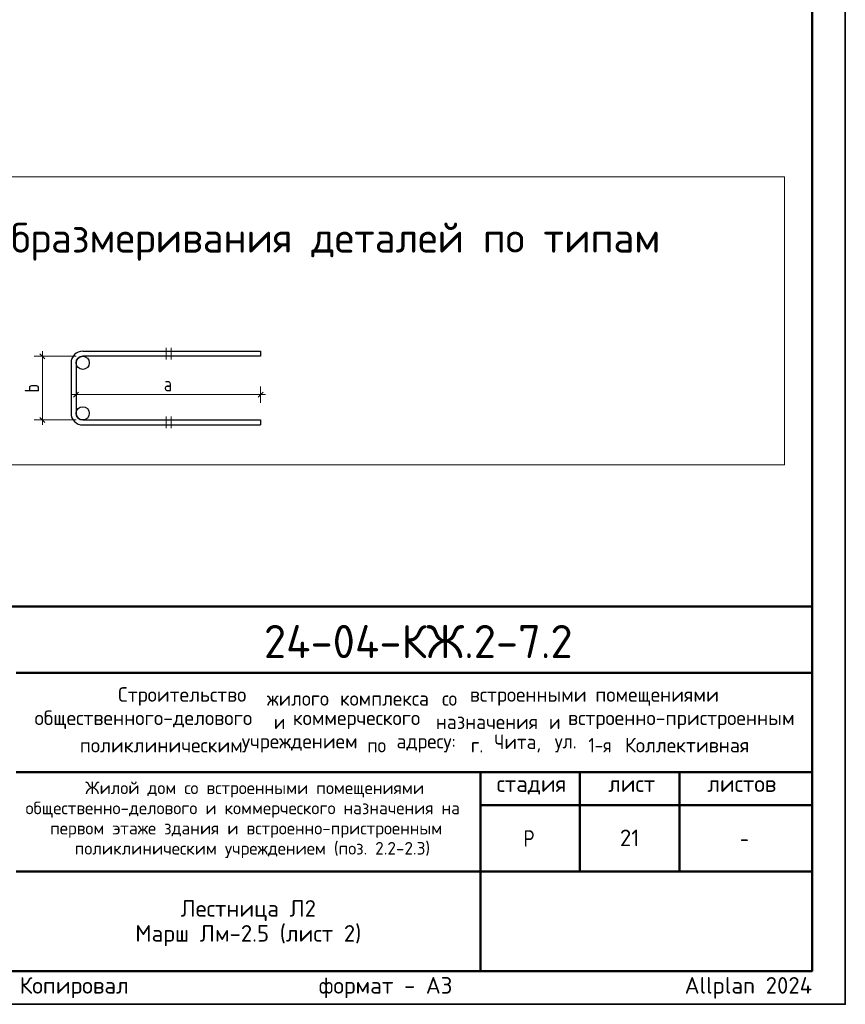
# Model space of a CAD drawing. Header units: millimetres. Extents: x 0 to 21000, y -5 to 14850.
# Tile 13 of 23: x 14777 to 21000, y 0 to 7422. Entities that reach past the tile are written whole.
import ezdxf

# ---------------------------------------------------------------- set-up
doc = ezdxf.new("R2010")
doc.units = ezdxf.units.MM
doc.layers.add('Standard', color=7, linetype='Continuous', lineweight=25)
doc.layers.add('Надписи', color=7, linetype='Continuous', lineweight=25)
doc.styles.add('ISOCPEUR', font='txt')

msp = doc.modelspace()

# ---------------------------------------------------------------- linework, layer by layer
at = {"layer": 'Standard', "color": 7, "linetype": 'Continuous', "lineweight": 25, "transparency": 33554687}
for p, q in [((14929.4, 4904.3), (14966.9, 4866.8)), ((15164.2, 4835.6), (15164.2, 4455.1)), ((15201.7, 4835.6), (15201.7, 4455.1)), ((15183, 4577.3), (15220.5, 4614.8)), ((16573.5, 4577.3), (16611, 4614.8)), ((14929.4, 4423.8), (14966.9, 4386.3)), ((15251.7, 4405.1), (16592.2, 4405.1)), ((16592.2, 4405.1), (16592.2, 4367.6)), ((15251.7, 4367.6), (16592.2, 4367.6)), ((20750, 250), (20750, 3000)), ((11500, 250), (20750, 250)), ((11500, 250), (20750, 250)), ((11500, 250), (20750, 250))]:
    msp.add_line(p, q, dxfattribs=at)
at = {"layer": 'Standard', "color": 7, "linetype": 'Continuous', "lineweight": 13, "transparency": 33554687}
for p, q in [((14948.2, 4885.6), (14948.2, 4923.1)), ((15881, 4948.1), (15881, 4860.6)), ((15918.5, 4860.6), (15918.5, 4948.1)), ((14948.2, 4885.6), (14885.7, 4885.6)), ((14948.2, 4885.6), (15010.7, 4885.6)), ((14948.2, 4885.6), (15201.7, 4885.6)), ((15201.7, 4596), (15201.7, 4658.5)), ((16592.2, 4596), (16592.2, 4658.5)), ((15201.7, 4596), (15164.2, 4596)), ((15201.7, 4596), (15201.7, 4533.5)), ((15201.7, 4596), (16592.2, 4596)), ((16592.2, 4596), (16592.2, 4533.5)), ((16592.2, 4596), (16629.7, 4596)), ((14948.2, 4405.1), (14885.7, 4405.1)), ((14948.2, 4405.1), (15010.7, 4405.1)), ((14948.2, 4405.1), (15201.7, 4405.1)), ((14948.2, 4405.1), (14948.2, 4367.6)), ((15881, 4430.1), (15881, 4342.6)), ((15918.5, 4342.6), (15918.5, 4430.1))]:
    msp.add_line(p, q, dxfattribs=at)
at = {"layer": 'Standard', "color": 7, "linetype": 'Continuous', "lineweight": 50, "transparency": 33554687}
for p, q in [((11500, 3000), (20750, 3000)), ((14750, 2500), (20750, 2500)), ((14750, 1750), (20750, 1750)), ((18250, 1000), (18250, 1750)), ((19000, 1000), (19000, 1750)), ((19750, 1000), (19750, 1750)), ((18250, 1500), (20750, 1500)), ((14750, 1000), (20750, 1000)), ((18250, 250), (18250, 1000)), ((18250, 250), (18250, 1000))]:
    msp.add_line(p, q, dxfattribs=at)
at = {"layer": 'Standard', "color": 7, "linetype": 'Continuous', "lineweight": 25, "transparency": 33554687}
msp.add_lwpolyline([(0, 0), (21000, 0), (21000, 14850), (0, 14850), (0, 0)], close=True, dxfattribs=at)
at = {"layer": 'Standard', "color": 7, "linetype": 'Continuous', "lineweight": 35, "transparency": 33554687}
msp.add_lwpolyline([(21000, 14850), (0, 14850), (0, 0), (21000, 0), (21000, 14850)], dxfattribs=at)
at = {"layer": 'Standard', "color": 7, "linetype": 'Continuous', "lineweight": 50, "transparency": 33554687}
msp.add_lwpolyline([(1000, 14600), (20750, 14600), (20750, 250), (1000, 250), (1000, 14600)], close=True, dxfattribs=at)
at = {"layer": 'Standard', "color": 7, "linetype": 'Continuous', "lineweight": 13, "transparency": 33554687}
for points in [[(20542.5, 6238.6), (11746.9, 6238.6), (11746.9, 4065.8), (20542.5, 4065.8), (20542.5, 6238.6)], [(14948.2, 4885.6), (14948.2, 4563.2), (14948.2, 4563.2), (14948.2, 4405.1)]]:
    msp.add_lwpolyline(points, dxfattribs=at)
at = {"layer": 'Standard', "color": 7, "linetype": 'Continuous', "lineweight": 25, "transparency": 33554687}
for points in [[(15251.7, 4923.1), (16592.2, 4923.1), (16592.2, 4885.6), (15251.7, 4885.6)], [(20750, 3000), (11500, 3000), (11500, 250), (20750, 250), (20750, 3000)]]:
    msp.add_lwpolyline(points, dxfattribs=at)
at = {"layer": 'Standard', "color": 9, "linetype": 'Continuous', "lineweight": -3, "true_color": 0xc7c7c7, "transparency": 33554687}
for centre in [(15251.7, 4835.6), (15251.7, 4455.1)]:
    msp.add_circle(centre, 50, dxfattribs=at)
at = {"layer": 'Standard', "color": 7, "linetype": 'Continuous', "lineweight": 25, "transparency": 33554687}
for centre, radius, start, end in [((15251.7, 4835.6), 87.5, 90, 180), ((15251.7, 4835.6), 50, 90, 180), ((15251.7, 4455.1), 87.5, 180, 270), ((15251.7, 4455.1), 50, 180, 270)]:
    msp.add_arc(centre, radius, start, end, dxfattribs=at)

# ---------------------------------------------------------------- texts
at = {"layer": 'Standard', "color": 7, "linetype": 'Continuous', "lineweight": 50, "transparency": 33554687, "attachment_point": 7, "style": 'ISOCPEUR'}
for s, insert, char_height, width in [('\\W0.99;Схема образмеривания деталей по типам', (13654, 5605.6), 225, 6104.361), ('\\W0.98;24-04-КЖ.2-7.2', (16617.6, 2609.1), 250, 2520.794)]:
    msp.add_mtext(s, dxfattribs=dict(at, insert=insert, char_height=char_height, width=width))
at = {"layer": 'Standard', "color": 7, "linetype": 'Continuous', "lineweight": 25, "transparency": 33554687, "insert": (14923.2, 4612.3), "char_height": 110, "width": 119.686, "attachment_point": 7, "rotation": 90, "style": 'ISOCPEUR'}
msp.add_mtext('\\W0.78;b', dxfattribs=at)
at = {"layer": 'Standard', "color": 7, "linetype": 'Continuous', "lineweight": 25, "transparency": 33554687, "attachment_point": 7, "style": 'ISOCPEUR'}
for s, insert, char_height, width in [('\\W0.78;a', (15864, 4621), 110, 119.686), ('\\W0.98;Строительство ', (15518.6, 2250.8), 110, 1175.348), ('\\W0.96;жилого ', (16640.6, 2250.8), 110, 602.55), ('\\W0.97;комплекса ', (17190.6, 2250.8), 110, 823.039), ('\\W0.90;со ', (17960.6, 2250.8), 110, 258.739), ('\\W0.98;встроенными ', (18169.6, 2250.8), 110, 999.233), ('\\W0.98;помещениями', (19115.6, 2250.8), 110, 955.088), ('\\W0.99;общественного-делового ', (14888.9, 2074.8), 110, 1857.162), ('\\W0.87;и ', (16692.9, 2074.8), 110, 190.617), ('\\W0.98;коммерческого ', (16835.9, 2074.8), 110, 1131.214), ('\\W0.97;назначения ', (17913.9, 2074.8), 110, 905.516), ('\\W0.87;и ', (18766.4, 2074.8), 110, 190.609), ('\\W0.99;встроенно-пристроенным', (18909.4, 2074.8), 110, 1791.218), ('\\W0.95;Чита, ', (18353.9, 1898.8), 110, 508.778), ('\\W0.86;1-я ', (19063.4, 1898.8), 110, 322.299), ('\\W0.98;Коллективная', (19338.4, 1898.8), 110, 1021.088), ('\\W0.98;поликлиническим ', (15229.9, 1898.8), 110, 1274.191), ('\\W0.98;учреждением ', (16450.9, 1898.8), 110, 999.123), ('\\W0.91;по ', (17396.9, 1898.8), 110, 269.87), ('\\W0.96;адресу: ', (17616.9, 1898.8), 110, 613.612), ('\\W0.89;г. ', (18177.9, 1898.8), 110, 224.789), ('\\W0.92;ул. ', (18810.4, 1898.8), 110, 303.428), ('\\W0.99;стадия    лист     листов', (18371.3, 1581.1), 125, 2186.296), ('\\W0.80;Р', (18575, 1187.5), 125, 149.931), ('\\W0.78;-', (20206.2, 1187.5), 125, 135.997)]:
    msp.add_mtext(s, dxfattribs=dict(at, insert=insert, char_height=char_height, width=width))
at = {"layer": 'Standard', "color": 7, "linetype": 'Continuous', "lineweight": 18, "transparency": 33554687, "char_height": 95, "attachment_point": 7, "style": 'ISOCPEUR'}
for s, insert, width in [('\\W0.99;Жилой дом со встроенными помещениями', (15269.8, 1558.7), 2506.356), ('\\W0.99;общественно-делового и коммерческого назначения на', (14820.9, 1406.7), 3403.402), ('\\W0.99;первом этаже здания и встроенно-пристроенным', (15006.1, 1254.7), 3033.239), ('\\W0.99;поликлиническим учреждением (поз. 2.2-2.3)', (15191.4, 1102.7), 2662.626)]:
    msp.add_mtext(s, dxfattribs=dict(at, insert=insert, width=width))
at = {"layer": 'Standard', "color": 7, "linetype": 'Continuous', "lineweight": 25, "transparency": 33554687, "insert": (16500, 785.4), "char_height": 125, "width": 1733.438, "attachment_point": 2, "line_spacing_factor": 0.903614}
msp.add_mtext('\\A1;{\\fISOCPEUR|i0|b0;\\H125.000000;\\W1.000000;\\C7;Лестница Л2}\\P{\\fISOCPEUR|i0|b0;\\H125.000000;\\W1.000000;\\C7;Марш Лм-2.5 (лист 2)}\\P', dxfattribs=at)
at = {"layer": 'Standard', "color": 8, "linetype": 'Continuous', "lineweight": 13, "transparency": 33554687, "insert": (20750, 123.9), "char_height": 125, "width": 5874.732, "attachment_point": 6, "style": 'ISOCPEUR'}
msp.add_mtext('\\A1;{\\fISOCPEUR|i0|b0;\\H125.000000;\\W1.000000;\\C8;Копировал                  формат - А3                      Allplan 2024}\\P', dxfattribs=at)
at = {"layer": 'Надписи', "color": 7, "linetype": 'Continuous', "lineweight": 13, "transparency": 33554687, "insert": (19375, 1255), "char_height": 125, "width": 196.875, "attachment_point": 5, "style": 'ISOCPEUR'}
msp.add_mtext('\\A1;{\\fISOCPEUR|i0|b0;\\H125.000000;\\W1.000000;\\C7;21}\\P', dxfattribs=at)

doc.saveas('drawing.dxf')
